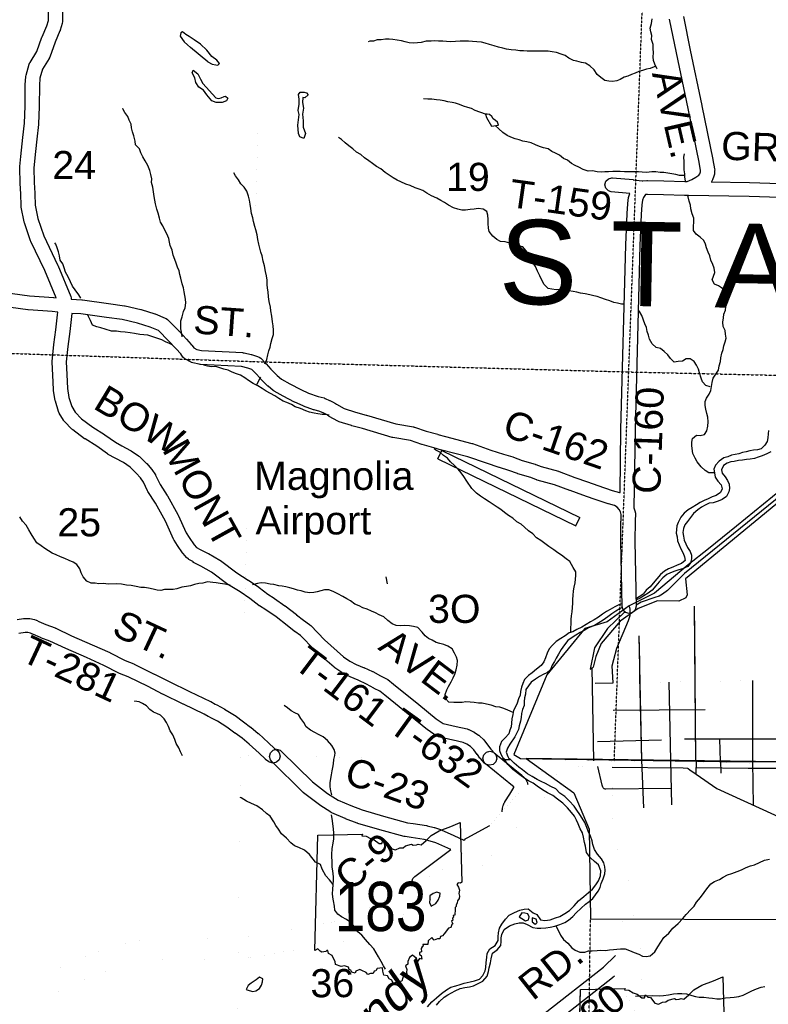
# Model space of a CAD drawing. Header units: feet. Extents: x 0 to 202804, y -79218 to 133300.
# Tile 14 of 27: x 88676 to 99323, y 7076 to 21081. Entities that reach past the tile are written whole.
import ezdxf
from ezdxf.enums import TextEntityAlignment as Align

# ---------------------------------------------------------------- set-up
doc = ezdxf.new("R2010")
doc.units = ezdxf.units.FT
doc.header["$MEASUREMENT"] = 0
for name, pattern in [('HIDDEN', [0.375, 0.25, -0.125]), ('HIDDEN2', [0.1875, 0.125, -0.0625]), ('PHANTOM', [2.5, 1.25, -0.25, 0.25, -0.25, 0.25, -0.25])]:
    doc.linetypes.add(name, pattern=pattern)
for name, color, linetype in [('61', 7, 'Continuous'), ('62', 7, 'Continuous'), ('AIRPORT', 7, 'Continuous'), ('COUNTY-LINE', 5, 'PHANTOM'), ('COUNTY-RD', 7, 'Continuous'), ('CR-TEXT', 7, 'Continuous'), ('HTEXT', 3, 'Continuous'), ('INCORPORATED', 3, 'Continuous'), ('INCORPORATION', 3, 'Continuous'), ('RT-MKR', 7, 'Continuous'), ('SECTION', 8, 'HIDDEN2'), ('SECTION-TEXT', 8, 'Continuous'), ('STATE-FEDERAL', 2, 'Continuous'), ('STREET-RURAL', 14, 'Continuous'), ('STREET-URBAN', 15, 'Continuous'), ('TOWNSHIP-LINE', 9, 'HIDDEN'), ('TR-TEXT', 6, 'Continuous'), ('TWP-RD', 6, 'Continuous'), ('WATER-TEXT', 1, 'Continuous'), ('WATERWAY', 14, 'Continuous')]:
    doc.layers.add(name, color=color, linetype=linetype)
doc.styles.add('Arial', font='arial.ttf')

# ---------------------------------------------------------------- blocks, each defined once
blk = doc.blocks.new('SR2  _')
at = {"layer": '61', "color": 0, "linetype": 'Continuous'}
blk.add_lwpolyline([(-773, 884), (-219, 893), (-228, 876), (-175, 872), (-120, 842), (-73, 823), (-15, 777), (19, 778), (33, 815), (60, 786), (91, 781), (145, 713), (190, 698), (243, 722), (283, 725), (312, 749), (388, 768), (409, 756), (449, 759), (470, 768), (505, 760), (567, 812), (630, 873), (728, 931), (874, 985), (990, 1034), (1006, 294), (1006, 294), (989, 283), (963, 288), (945, 267), (967, 233), (977, 196), (968, 156), (977, 122), (971, 94), (954, 67), (949, 40), (934, 12), (936, -3), (922, -16), (924, -62), (918, -88), (920, -110), (898, -115), (903, -134), (889, -148), (892, -172), (876, -188), (892, -219), (879, -229), (869, -266), (841, -274), (785, -343), (765, -369), (742, -376), (730, -403), (703, -403), (661, -421), (634, -389), (587, -428), (582, -472), (522, -471), (524, -494), (511, -500), (499, -523), (506, -563), (478, -573), (481, -596), (499, -610), (507, -655), (478, -646), (453, -683), (428, -674), (437, -643), (394, -605), (354, -635), (334, -684), (333, -717), (304, -737), (323, -783), (319, -815), (320, -845), (283, -844), (260, -926), (260, -926), (195, -942), (151, -951), (135, -914), (103, -895), (82, -857), (36, -852), (25, -800), (20, -759), (-43, -769), (-61, -795), (-83, -801), (-96, -827), (-126, -829), (-159, -841), (-180, -816), (-234, -791), (-258, -778), (-308, -798), (-319, -822), (-359, -812), (-369, -785), (-393, -777), (-398, -748), (-450, -733), (-490, -739), (-559, -716), (-564, -679), (-588, -633), (-600, -602), (-644, -577), (-653, -540), (-667, -541), (-680, -556), (-729, -563), (-749, -548), (-776, -522), (-813, -543), (-813, -543), (-773, 884)], close=True, dxfattribs=at)
at = {"layer": '61', "color": 0}
blk.add_point((88, 48), dxfattribs=at)
at = {"layer": '62', "color": 0, "linetype": 'Continuous'}
blk.add_line((-813, -543), (-773, 884), dxfattribs=at)
for points in [[(-773, 884), (-219, 893), (-228, 876), (-175, 872), (-120, 842), (-73, 823), (-15, 777), (19, 778), (33, 815), (60, 786), (91, 781), (145, 713), (190, 698), (243, 722), (283, 725), (312, 749), (388, 768), (409, 756), (449, 759), (470, 768), (505, 760), (567, 812), (630, 873), (728, 931), (874, 985), (990, 1034), (1006, 294)], [(1006, 294), (989, 283), (963, 288), (945, 267), (967, 233), (977, 196), (968, 156), (977, 122), (971, 94), (954, 67), (949, 40), (934, 12), (936, -3), (922, -16), (924, -62), (918, -88), (920, -110), (898, -115), (903, -134), (889, -148), (892, -172), (876, -188), (892, -219), (879, -229), (869, -266), (841, -274), (785, -343), (765, -369), (742, -376), (730, -403), (703, -403), (661, -421), (634, -389), (587, -428), (582, -472), (522, -471), (524, -494), (511, -500), (499, -523), (506, -563), (478, -573), (481, -596), (499, -610), (507, -655), (478, -646), (453, -683), (428, -674), (437, -643), (394, -605), (354, -635), (334, -684), (333, -717), (304, -737), (323, -783), (319, -815), (320, -845), (283, -844), (260, -926)], [(260, -926), (195, -942), (151, -951), (135, -914), (103, -895), (82, -857), (36, -852), (25, -800), (20, -759), (-43, -769), (-61, -795), (-83, -801), (-96, -827), (-126, -829), (-159, -841), (-180, -816), (-234, -791), (-258, -778), (-308, -798), (-319, -822), (-359, -812), (-369, -785), (-393, -777), (-398, -748), (-450, -733), (-490, -739), (-559, -716), (-564, -679), (-588, -633), (-600, -602), (-644, -577), (-653, -540), (-667, -541), (-680, -556), (-729, -563), (-749, -548), (-776, -522), (-813, -543)]]:
    blk.add_lwpolyline(points, dxfattribs=at)

msp = doc.modelspace()

# ---------------------------------------------------------------- linework, layer by layer
at = {"layer": 'AIRPORT', "linetype": 'Continuous'}
for p, q in [((94624, 14834), (94680, 14951)), ((94680, 14951), (96642, 14001)), ((94624, 14834), (96586, 13884)), ((96586, 13884), (96642, 14001)), ((93884, 13154), (93902, 13055))]:
    msp.add_line(p, q, dxfattribs=at)
at = {"layer": 'COUNTY-LINE', "const_width": 0.04, "flags": 128}
for points in [[(81256, 10685), (84217, 10644), (88211, 10614), (91817, 10612), (91817, 10612), (96563, 10542), (100161, 10490), (103226, 10473), (106485, 10429), (109548, 10413), (110697, 10405), (113037, 10393), (113037, 10393), (113142, 13755), (113142, 13755), (113210, 15931), (113446, 24160), (113692, 34091), (113770, 37023), (113770, 37023), (124395, 36690), (124451, 39212), (124451, 39212), (128703, 39218), (134010, 39198), (139719, 39172), (144933, 39160), (148816, 39181), (155366, 39206), (155366, 39206), (158658, 39232), (170543, 39245), (179584, 39344), (181100, 39362), (181100, 39362), (183377, 39388), (186475, 39412), (186475, 39412), (189805, 39452), (191951, 39444), (197236, 39548), (202510, 39649)], [(0, 3181), (6697, 4260), (11656, 5063), (19717, 6365), (19717, 6365), (26451, 7410), (26451, 7410), (30171, 7985), (38972, 9411), (38972, 9411), (41329, 9792), (45664, 10441), (48836, 10923), (49821, 11061), (50324, 11418), (51095, 12961), (51419, 13755), (51419, 13755), (51923, 14993), (52295, 15498), (52822, 15558), (53347, 15445), (53856, 15393), (54375, 15143), (54881, 15001), (55402, 14981), (56999, 14451), (57510, 14364), (58018, 14336), (58521, 14144), (59028, 13742), (59028, 13742), (59381, 13235), (59308, 12719), (58798, 12427), (58281, 12315), (57774, 12142), (56754, 11316), (56244, 11031), (55938, 10777), (59629, 10733), (59629, 10733), (63670, 10735), (65641, 10735), (65641, 10735), (66736, 10734), (76601, 10718), (79757, 10706), (84217, 10644), (88211, 10614), (91817, 10612), (91817, 10612), (96563, 10542), (100161, 10490), (103226, 10473), (106485, 10429), (109548, 10413), (110697, 10405), (113037, 10393), (113037, 10393), (113142, 13755), (113142, 13755), (113210, 15931), (113446, 24160), (113692, 34091), (113770, 37023), (113770, 37023), (124395, 36690), (124451, 39212), (124451, 39212), (128703, 39218), (134010, 39198), (139719, 39172), (144933, 39160), (148816, 39181), (155366, 39206), (155366, 39206), (158658, 39232), (165930, 39240)], [(106529, -79218), (106545, -78322), (106564, -75507), (106589, -72683), (106611, -70056), (106637, -68682), (106637, -68682), (106668, -61424), (106751, -55677), (106746, -52992), (106746, -52992), (106740, -50291), (106763, -46897), (106776, -45309), (106782, -44452), (106813, -42229), (106813, -42229), (106870, -38147), (107028, -28326), (107098, -23864), (107158, -20816), (107158, -20816), (103677, -20732), (98023, -20644), (93922, -20609), (91364, -20528), (91407, -18005), (91453, -15923), (91453, -15923), (91486, -14450), (91486, -14450), (91547, -11656), (91655, -6746), (91718, -1435), (91748, 816), (91744, 3522), (91762, 6018), (91817, 10612)]]:
    msp.add_lwpolyline(points, dxfattribs=at)
at = {"layer": 'COUNTY-LINE', "linetype": 'Continuous', "const_width": 0.04}
msp.add_lwpolyline([(91737, 0), (91748, 816), (91744, 3522), (91762, 6018), (91817, 10612)], dxfattribs=at)
at = {"layer": 'COUNTY-RD', "linetype": 'Continuous'}
for points in [[(98293, 18842), (98333, 18867), (98347, 18890), (98358, 18917), (98360, 18936), (98339, 19052), (98184, 19816), (98017, 20607), (98017, 20607), (98017, 20607), (97919, 21086)], [(98115, 21127), (98213, 20648), (98213, 20648), (98380, 19858), (98380, 19857), (98380, 19857), (98535, 19090), (98535, 19089), (98536, 19088), (98559, 18958), (98561, 18940), (98560, 18932), (98556, 18883), (98552, 18871), (98549, 18853), (98528, 18805), (98513, 18775)], [(98167, 18780), (98170, 18780), (98170, 18780), (98170, 18780), (98236, 18810), (98293, 18842)], [(92402, 15967), (92519, 15902), (92675, 15821), (92784, 15771), (92919, 15723), (93005, 15700), (93015, 15695), (93019, 15695), (93083, 15666), (93089, 15663), (93089, 15663), (93143, 15635), (93147, 15633), (93150, 15631), (93166, 15621), (93166, 15621), (93166, 15621), (93180, 15612), (93291, 15550), (93453, 15499), (93606, 15457), (93606, 15456), (93607, 15456), (94024, 15334), (94276, 15290), (94283, 15287), (94291, 15286), (94459, 15230), (94621, 15184), (94621, 15183), (94622, 15183), (94730, 15151), (95106, 15054), (95111, 15052), (95114, 15052), (95378, 14960), (95378, 14960), (95557, 14901), (95692, 14863), (95698, 14860), (95701, 14860), (95824, 14813), (96006, 14759), (96012, 14756), (96015, 14756), (96095, 14724), (96338, 14658), (96343, 14656), (96347, 14655), (96572, 14570), (96750, 14508), (96752, 14507), (96752, 14507), (96899, 14453), (97104, 14386), (97206, 14358), (97215, 14354), (97228, 15252), (97228, 15252), (97228, 15253), (97295, 17877), (97295, 17877), (97295, 17879), (97315, 18320), (97315, 18320), (97315, 18323), (97325, 18463), (97326, 18464), (97326, 18467), (97336, 18553), (97340, 18565), (97343, 18579), (97355, 18609)], [(97578, 18593), (97568, 18581), (97548, 18553), (97533, 18516), (97525, 18446), (97514, 18309), (97495, 17871), (97428, 15249), (97412, 14138), (97427, 14093), (97433, 14060), (97433, 14056), (97428, 13948), (97427, 13664), (97443, 12739)], [(87155, 17379), (88818, 17155), (89023, 17138), (89023, 17138), (89157, 17127), (89158, 17127), (89160, 17127), (89195, 17123)], [(89218, 16919), (89140, 16928), (89007, 16938), (89007, 16938), (89007, 16938), (88799, 16955), (88798, 16956), (88794, 16956), (87130, 17181)], [(89410, 17104), (89561, 17096), (89562, 17095), (89569, 17095), (89937, 17045), (89938, 17045), (89938, 17045), (90167, 17012), (90169, 17011), (90175, 17011), (90399, 16960), (90402, 16958), (90406, 16958), (90596, 16899), (90602, 16896), (90605, 16896), (90747, 16837), (90758, 16831), (90779, 16815), (90939, 16654), (90941, 16652), (90942, 16651), (91047, 16535), (91117, 16462), (91127, 16450), (91129, 16448), (91151, 16415), (91195, 16391), (91264, 16377), (91849, 16345), (91852, 16344), (91867, 16342), (91969, 16318), (91971, 16317), (91973, 16317), (92059, 16292), (92082, 16283), (92104, 16266), (92178, 16189), (92179, 16187), (92181, 16186), (92247, 16112), (92339, 16019), (92402, 15967)], [(91141, 16198), (91119, 16207), (91114, 16208), (91034, 16250), (91031, 16252), (90998, 16283), (90967, 16330), (90902, 16398), (90901, 16399), (90900, 16400), (90795, 16515), (90652, 16660), (90532, 16709), (90351, 16766), (90134, 16815), (89910, 16847), (89546, 16896), (89417, 16903)], [(97443, 12739), (97443, 12737), (97430, 12687), (97393, 12651), (97343, 12637), (97293, 12651), (97257, 12687), (97244, 12736), (97227, 13662), (97227, 13663), (97227, 13664), (97228, 13950), (97228, 13950), (97229, 13954), (97232, 14045), (97220, 14081), (97201, 14115), (97174, 14146), (97138, 14169), (97049, 14193), (97046, 14194), (97044, 14195), (96834, 14264), (96832, 14265), (96831, 14265), (96683, 14320), (96505, 14382), (96503, 14383), (96502, 14383), (96281, 14466), (96037, 14532), (96030, 14535), (96026, 14536), (95945, 14568), (95763, 14622), (95758, 14624), (95755, 14625), (95634, 14671), (95500, 14709), (95498, 14710), (95496, 14710), (95314, 14771), (95313, 14771), (95313, 14771), (95052, 14861), (94678, 14958), (94677, 14959), (94675, 14959), (94565, 14992), (94565, 14992), (94402, 15038), (94399, 15039), (94397, 15039), (94235, 15094), (93984, 15138), (93979, 15139), (93973, 15140), (93552, 15264), (93398, 15306), (93396, 15307), (93395, 15307), (93221, 15362), (93202, 15370), (93202, 15371), (93080, 15439), (93079, 15440), (93076, 15442), (93060, 15452), (93060, 15452), (93047, 15460), (93000, 15485), (92945, 15509), (92863, 15531), (92859, 15533), (92855, 15533), (92713, 15584), (92707, 15587), (92706, 15587), (92590, 15640), (92586, 15642), (92585, 15642), (92425, 15725), (92422, 15726), (92422, 15726), (92296, 15797), (92295, 15798), (92282, 15807), (92208, 15867), (92205, 15870), (92200, 15874), (92103, 15973), (92101, 15975), (92099, 15977), (92032, 16052), (91979, 16107), (91921, 16124), (91830, 16146), (91246, 16178), (91244, 16178), (91231, 16180), (91141, 16198)]]:
    msp.add_lwpolyline(points, dxfattribs=at)
at = {"layer": 'COUNTY-RD'}
for points in [[(92260, 10532), (92244, 10553), (92231, 10603), (92244, 10653), (92280, 10689), (92330, 10703), (92380, 10690), (92401, 10674), (92840, 10239), (93056, 10075), (93204, 9980), (93385, 9902), (93545, 9841), (93851, 9752), (94192, 9658), (94274, 9646), (94462, 9618), (94466, 9617), (94472, 9616), (94569, 9590), (94572, 9589), (94574, 9589), (94659, 9561), (94666, 9558), (94669, 9558), (94849, 9479), (94851, 9478), (94852, 9478), (94991, 9411), (95011, 9427), (95014, 9428), (95014, 9429), (95031, 9441), (95038, 9445), (95041, 9446), (95365, 9619)], [(94269, 8762), (94267, 8764), (94254, 8814), (94267, 8864), (94294, 8895), (94809, 9277), (94767, 9296), (94593, 9373), (94515, 9398), (94427, 9421), (94245, 9448), (94157, 9461), (94152, 9462), (94145, 9463), (93797, 9559), (93797, 9559), (93796, 9559), (93485, 9650), (93480, 9652), (93478, 9652), (93312, 9716), (93309, 9717), (93307, 9717), (93117, 9800), (93107, 9805), (93103, 9807), (92945, 9909), (92944, 9909), (92938, 9913), (92714, 10084), (92711, 10087), (92704, 10092), (92260, 10532)]]:
    msp.add_lwpolyline(points, dxfattribs=at)
at = {"layer": 'INCORPORATED', "linetype": 'Continuous'}
msp.add_lwpolyline([(95797, 10573), (98628, 10531), (102568, 10512), (102568, 10512), (102636, 13205), (100752, 13262), (100754, 13587), (99509, 13631), (99511, 14398), (98869, 13878), (98472, 13556), (98184, 13325), (97705, 12924), (97346, 12743), (97032, 12518), (96714, 12422), (96175, 11763), (95704, 10629), (95797, 10573)], close=True, dxfattribs=at)
at = {"layer": 'INCORPORATION'}
for points in [[(95797, 10573), (98628, 10531), (102568, 10512), (102568, 10512), (102636, 13205), (100752, 13262), (100754, 13587), (99509, 13631), (99511, 14398), (98869, 13878), (98472, 13556), (98184, 13325), (97705, 12924), (97346, 12743), (97032, 12518), (96714, 12422), (96175, 11763), (95704, 10629), (95797, 10573)], [(95881, 10570), (96557, 10084), (96776, 9568), (96794, 8294), (96794, 8294), (99463, 8281), (99505, 10524), (99505, 10524), (95881, 10570)]]:
    msp.add_lwpolyline(points, close=True, dxfattribs=at)
at = {"layer": 'SECTION'}
for points in [[(97132, 10533), (97536, 21392), (97633, 24109), (97760, 29451), (97864, 37518), (98006, 42814), (98101, 46520), (98101, 46520), (98090, 48228), (98261, 53481), (98368, 57988)], [(81238, 16523), (86597, 16400), (91973, 16220)], [(91973, 16219), (97324, 16071), (102711, 15950), (104611, 15875)], [(96611, -4673), (96794, 8294)]]:
    msp.add_lwpolyline(points, dxfattribs=at)
at = {"layer": 'STATE-FEDERAL', "linetype": 'Continuous', "const_width": 0.05}
for points in [[(97120, 10741), (97118, 11647), (98334, 11667)], [(98334, 11667), (99526, 11687)], [(97120, 10534), (97120, 10741)], [(97104, 10450), (97121, 10558)], [(94058, 8654), (94205, 8726), (94730, 9024), (95070, 9287), (95772, 10077), (96111, 10401), (96114, 10402)], [(96249, 10306), (96416, 10398), (96574, 10449), (96733, 10463), (97104, 10450)], [(97398, 8291), (97401, 8342), (97424, 8673), (97321, 8858), (97233, 9085), (97159, 9364), (97114, 9643), (97102, 10058), (97104, 10450)], [(94190, 8385), (94345, 8461), (94896, 8773), (95275, 9067), (95988, 9868), (96291, 10157), (96384, 10209)], [(97508, 6529), (97481, 6734), (97453, 6882), (97415, 6999), (97297, 7218), (97080, 7562), (97153, 7780), (97227, 8003), (97247, 8292)], [(97805, 6567), (97778, 6781), (97745, 6956), (97693, 7118), (97557, 7370), (97410, 7602), (97437, 7685), (97524, 7944), (97548, 8291)]]:
    msp.add_lwpolyline(points, dxfattribs=at)
at = {"layer": 'STATE-FEDERAL', "color": 2, "linetype": 'Continuous', "const_width": 0.05}
for points in [[(97104, 10450), (97121, 10558)], [(95902, 10201), (96114, 10403)], [(96249, 10306), (96416, 10398), (96574, 10449), (96627, 10454)], [(96627, 10454), (96733, 10463), (97104, 10450)], [(97398, 8291), (97401, 8342), (97424, 8673), (97321, 8858), (97233, 9085), (97159, 9364), (97114, 9643), (97102, 10058), (97104, 10450)], [(91809, 7716), (92030, 7753), (93207, 7956), (93433, 8015), (94345, 8461), (94896, 8773), (95275, 9067), (95988, 9868), (96362, 10225)], [(95365, 9619), (95540, 9816)], [(91760, 8011), (91979, 8048), (93143, 8250), (93329, 8298), (94205, 8726), (94269, 8762)], [(97150, 7772), (97153, 7780), (97227, 8003), (97247, 8292)], [(97745, 6956), (97693, 7118), (97557, 7370), (97410, 7602), (97437, 7685), (97524, 7944), (97548, 8291)], [(97415, 6999), (97297, 7218), (97134, 7477)]]:
    msp.add_lwpolyline(points, dxfattribs=at)
at = {"layer": 'STATE-FEDERAL', "color": 2, "linetype": 'Continuous'}
for points in [[(89025, 7502, 0.05, 0.05, 0), (89399, 7664, 0.05, 0.05, 0), (89735, 7806, 0.05, 0.05, 0), (89927, 7877, 0.05, 0.05, 0), (90112, 7927, 0.05, 0.05, 0), (90324, 7970, 0.05, 0.05, 0), (90583, 8008, 0.05, 0.05, 0), (91206, 8012, 0.05, 0.05, 0), (91522, 8002, 0.05, 0.05, 0), (91654, 8008, 0.05, 0.05, 0), (91765, 8014, 0.05, 0.05, 0)], [(89145, 7227, 0.05, 0.05, 0), (89517, 7388, 0.05, 0.05, 0), (89846, 7527, 0.05, 0.05, 0), (90019, 7591, 0.05, 0.05, 0), (90182, 7635, 0.05, 0.05, 0), (90375, 7674, 0.05, 0.05, 0), (90605, 7708, 0.05, 0.05, 0), (91202, 7712, 0.05, 0.05, 0), (91525, 7701, 0.05, 0.05, 0), (91669, 7709, 0.05, 0.05, 0), (91779, 7714, 0.05, 0.05, 0)]]:
    msp.add_lwpolyline(points, format="xyseb", dxfattribs=at)
at = {"layer": 'STREET-RURAL'}
msp.add_lwpolyline([(96982, 10147), (96975, 10155), (96970, 10166), (96964, 10178), (96961, 10191), (96899, 10457)], dxfattribs=at)
at = {"layer": 'STREET-URBAN'}
for points in [[(97118, 11647), (97103, 11892), (97126, 11980), (97170, 12141), (97333, 12536), (97354, 12593), (97358, 12605), (97359, 12697), (97353, 12718), (97343, 12737)], [(97118, 11647), (97103, 11892), (97126, 11980), (97170, 12141), (97333, 12536), (97354, 12593), (97358, 12605), (97359, 12697), (97353, 12718), (97343, 12737)], [(98277, 12328), (98274, 12738)], [(98294, 10536), (98274, 12738)], [(98294, 10536), (98277, 12328)], [(97494, 11942), (97486, 12318)], [(97524, 10548), (97486, 12318)], [(97498, 11728), (97494, 11942)], [(96860, 11646), (97118, 11647)], [(96860, 11646), (97118, 11647)], [(97524, 10548), (97498, 11728)], [(97938, 10542), (97915, 11660)], [(97938, 10542), (97915, 11660)], [(99101, 10529), (99103, 11680)], [(99101, 10529), (99103, 11680)], [(97118, 11260), (98423, 11268)], [(97118, 11260), (98423, 11268)], [(96893, 10816), (97806, 10840)], [(96893, 10816), (97806, 10840)], [(98132, 10852), (98309, 10853)], [(98132, 10852), (99960, 10853)], [(98309, 10853), (99960, 10853)], [(98644, 10531), (98633, 10853)], [(98644, 10531), (98633, 10853)], [(97553, 9873), (97524, 10549)], [(97951, 9911), (97938, 10542)], [(98299, 10348), (98301, 10546)], [(98655, 10364), (98649, 10543)], [(99113, 9905), (99101, 10529)], [(97104, 10450), (98113, 10440), (98173, 10434), (98181, 10431), (98208, 10412), (98299, 10348)], [(98300, 10442), (99039, 10436)], [(99039, 10436), (99426, 10433), (99438, 10431)], [(98299, 10348), (98592, 10144), (99575, 9693)], [(96982, 10147), (96989, 10144), (96998, 10142), (97014, 10140), (97948, 10152)]]:
    msp.add_lwpolyline(points, dxfattribs=at)
at = {"layer": 'TOWNSHIP-LINE', "const_width": 0.03}
msp.add_lwpolyline([(91817, 10612), (92567, 37592), (92567, 37592), (92992, 53589), (93289, 64195), (93445, 69902), (93445, 69902), (93804, 80538), (94259, 102189), (94259, 102189), (94431, 107636), (94660, 117211), (94890, 123288), (95062, 128621), (95128, 133300)], dxfattribs=at)
at = {"layer": 'TWP-RD', "linetype": 'Continuous'}
for points in [[(89285, 21250), (89284, 21054), (89284, 21054), (89284, 21054), (89284, 21054), (89284, 21053), (89280, 21027), (89254, 20933), (89250, 20924), (89249, 20920), (89180, 20761), (89104, 20548), (89096, 20532), (89094, 20528), (88999, 20378), (88962, 20249), (88956, 20147), (88955, 19851), (88955, 19851), (88954, 19847), (88945, 19597), (88945, 19596), (88945, 19589), (88920, 19381), (88901, 19206), (88893, 19115), (88893, 19114), (88893, 19112), (88877, 18975)], [(88995, 20838), (89063, 20994), (89084, 21068), (89085, 21228)], [(89195, 17123), (89034, 17512), (88835, 17925), (88834, 17927), (88830, 17936), (88743, 18193), (88742, 18199), (88740, 18205), (88697, 18414), (88695, 18433), (88695, 18433), (88695, 18434), (88695, 18434), (88695, 18434), (88693, 18603), (88684, 18753), (88684, 18755), (88684, 18756), (88677, 18976), (88677, 18979), (88678, 18991), (88694, 19134), (88702, 19225), (88702, 19225), (88702, 19226), (88721, 19403), (88721, 19403), (88721, 19404), (88746, 19608), (88755, 19853), (88756, 20150), (88756, 20150), (88756, 20150), (88756, 20150), (88756, 20150), (88756, 20155), (88762, 20271), (88764, 20275), (88766, 20294), (88811, 20448), (88820, 20470), (88823, 20474), (88919, 20626), (88993, 20832), (88995, 20836), (88995, 20838)], [(88877, 18975), (88884, 18764), (88893, 18613), (88893, 18607), (88893, 18607), (88893, 18607), (88893, 18606), (88893, 18606), (88895, 18445), (88935, 18252), (89018, 18006), (89216, 17596), (89216, 17595), (89218, 17591), (89402, 17145), (89406, 17126), (89410, 17115), (89410, 17104)], [(97355, 18609), (97089, 18633), (97048, 18646), (97011, 18683), (96998, 18733), (97011, 18783), (97048, 18819), (97098, 18833), (97107, 18832), (97401, 18806), (97402, 18805), (97406, 18805), (97528, 18788)], [(97528, 18788), (97533, 18789), (97538, 18790), (97539, 18790), (97594, 18795), (97602, 18795), (97605, 18795), (97837, 18788), (97837, 18788), (98136, 18781), (98136, 18781), (98137, 18781), (98167, 18780)], [(98511, 18775), (99054, 18767), (99054, 18767), (99056, 18767), (99780, 18742)], [(99776, 18542), (99050, 18567), (98188, 18579), (98188, 18579), (98185, 18579), (98130, 18581), (97832, 18588), (97832, 18588), (97832, 18588), (97605, 18595), (97578, 18593)], [(91150, 13368), (91150, 13369), (91149, 13369), (91080, 13405), (91076, 13407), (91050, 13429), (91000, 13487), (90994, 13495), (90993, 13497), (90921, 13603), (90921, 13603), (90871, 13677), (90868, 13683), (90863, 13693), (90750, 13950), (90607, 14206), (90501, 14368), (90498, 14372), (90494, 14379), (90436, 14501), (90394, 14564), (90335, 14632), (90247, 14716), (90152, 14781), (90035, 14843), (90033, 14844), (90033, 14844), (89935, 14898), (89934, 14899), (89926, 14904), (89773, 15013), (89606, 15117), (89606, 15117), (89599, 15121), (89430, 15246), (89426, 15250), (89416, 15258), (89313, 15366), (89301, 15382), (89300, 15383), (89238, 15483), (89237, 15486), (89227, 15508), (89184, 15656), (89183, 15662), (89182, 15666), (89156, 15804), (89155, 15818), (89155, 15819), (89147, 16025), (89138, 16211), (89138, 16215), (89139, 16225), (89162, 16456), (89162, 16457), (89162, 16459), (89191, 16670), (89214, 16881), (89214, 16881), (89214, 16882), (89218, 16919)], [(89417, 16903), (89412, 16860), (89389, 16648), (89389, 16647), (89389, 16645), (89360, 16434), (89338, 16213), (89347, 16034), (89347, 16033), (89347, 16032), (89354, 15833), (89377, 15707), (89416, 15577), (89465, 15497), (89555, 15402), (89715, 15285), (89881, 15182), (89881, 15181), (89886, 15178), (90038, 15070), (90130, 15019), (90251, 14955), (90254, 14953), (90260, 14949), (90366, 14877), (90369, 14874), (90379, 14867), (90476, 14774), (90480, 14770), (90483, 14767), (90549, 14690), (90555, 14682), (90556, 14681), (90606, 14606), (90610, 14601), (90613, 14594), (90672, 14471), (90776, 14312), (90779, 14307), (90779, 14306), (90927, 14043), (90927, 14043), (90931, 14035), (91042, 13782), (91088, 13714), (91088, 13714), (91156, 13613), (91189, 13574), (91241, 13546), (91357, 13488), (91360, 13486), (91360, 13486), (91522, 13395), (91523, 13395), (91534, 13387), (91764, 13211), (91927, 13111), (91927, 13111), (91931, 13108), (92075, 13010), (92076, 13009), (92080, 13006), (92206, 12908), (92294, 12852), (92294, 12852), (92298, 12850), (92447, 12745), (92448, 12744), (92451, 12743), (92612, 12620), (92613, 12619), (92615, 12617), (92712, 12538), (92800, 12478), (92803, 12474), (92815, 12464), (93010, 12262), (93191, 12099), (93191, 12099), (93191, 12099), (93282, 12017), (93370, 11959), (93464, 11907), (93575, 11861)], [(93569, 11869), (93572, 11867), (93572, 11867), (93695, 11811), (93701, 11808), (93701, 11808), (93807, 11749), (93895, 11706), (93901, 11703), (93914, 11694), (93994, 11630), (93994, 11630), (93994, 11630), (94353, 11339), (94353, 11339), (94353, 11339), (94600, 11138), (94697, 11072), (94883, 11029), (95040, 10995), (95061, 10987), (95065, 10986), (95131, 10952), (95135, 10950), (95141, 10946), (95203, 10904), (95205, 10902), (95215, 10895), (95279, 10837), (95288, 10825), (95293, 10821), (95346, 10746), (95379, 10703), (95433, 10643), (95446, 10626), (95460, 10576), (95447, 10526), (95410, 10489), (95360, 10476), (95310, 10489), (95286, 10508), (95228, 10571), (95224, 10577), (95222, 10579), (95186, 10627), (95184, 10629), (95184, 10629), (95136, 10696), (95086, 10742), (95034, 10777), (94985, 10802), (94840, 10834), (94839, 10834), (94838, 10834), (94634, 10882), (94607, 10892), (94601, 10896), (94485, 10974), (94484, 10976), (94477, 10980), (94227, 11184), (93869, 11474), (93869, 11474), (93797, 11531), (93717, 11570), (93713, 11573), (93713, 11573), (93608, 11631), (93491, 11685), (93376, 11732), (93367, 11737), (93366, 11737), (93264, 11793), (93263, 11794), (93258, 11797), (93159, 11861), (93158, 11863), (93147, 11870), (93051, 11956), (93051, 11956), (92867, 12120), (92865, 12123), (92862, 12125), (92671, 12322), (92587, 12378), (92586, 12380), (92580, 12384), (92481, 12465), (92322, 12585), (92175, 12686), (92085, 12743), (92084, 12744), (92077, 12749), (91949, 12847), (91810, 12942), (91644, 13043), (91643, 13043), (91635, 13049), (91406, 13223), (91252, 13308), (91138, 13365)], [(88640, 12551), (88732, 12563), (88740, 12563), (88741, 12563), (88797, 12565), (88800, 12565), (88821, 12563), (88887, 12549), (88909, 12540), (88913, 12539), (88948, 12521), (89047, 12477), (89180, 12430), (89187, 12426), (89189, 12426), (89415, 12317), (89706, 12190), (89706, 12190), (89706, 12190), (89958, 12079), (89964, 12076), (89964, 12076), (90175, 11965), (90298, 11917), (90304, 11914), (90305, 11914), (90591, 11774), (90593, 11773), (90593, 11773), (90800, 11667), (91090, 11526), (91388, 11385), (91394, 11381), (91394, 11381), (91395, 11381), (91395, 11381), (91395, 11381), (91457, 11346), (91458, 11345), (91458, 11345), (91478, 11334), (91582, 11280), (91587, 11278), (91589, 11276)], [(91589, 11276), (91733, 11188), (91733, 11187), (91741, 11182), (91858, 11094), (91959, 11020), (91960, 11019), (91964, 11016), (92068, 10929), (92069, 10928), (92071, 10927), (92215, 10796), (92215, 10795), (92216, 10795), (92301, 10715), (92341, 10684), (92366, 10655), (92379, 10605), (92366, 10555), (92329, 10518), (92279, 10505), (92229, 10518), (92218, 10526), (92174, 10560), (92172, 10563), (92167, 10566), (92080, 10648), (91938, 10777), (91839, 10860), (91739, 10933), (91739, 10933), (91738, 10934), (91624, 11020), (91488, 11104), (91385, 11157), (91382, 11159), (91382, 11159), (91381, 11159), (91381, 11159), (91381, 11159), (91359, 11172), (91358, 11172), (91358, 11172), (91299, 11205), (91004, 11345), (91004, 11346), (91003, 11346), (90712, 11487), (90710, 11488), (90709, 11488), (90503, 11595), (90221, 11732), (90097, 11781), (90088, 11786), (90087, 11786), (89874, 11897), (89625, 12007), (89625, 12007), (89334, 12135), (89331, 12136), (89331, 12136), (89107, 12243), (88976, 12290), (88971, 12292), (88970, 12293), (88864, 12339), (88858, 12342), (88857, 12342), (88831, 12356), (88791, 12365), (88752, 12364), (88662, 12352)]]:
    msp.add_lwpolyline(points, dxfattribs=at)
at = {"layer": 'TWP-RD'}
for points in [[(95300, 10498), (95277, 10525), (95263, 10575), (95276, 10625), (95313, 10662), (95363, 10676), (95413, 10662), (95426, 10653), (95816, 10336), (95817, 10334), (95820, 10332), (95848, 10306), (95859, 10293), (95863, 10290), (95874, 10274), (95878, 10267), (95883, 10256), (95892, 10237), (95893, 10234), (95896, 10226), (95900, 10212), (95901, 10203), (95902, 10201)], [(95540, 9816), (95540, 9819), (95539, 9825), (95540, 9829), (95540, 9844), (95541, 9847), (95544, 9868), (95554, 9904), (95557, 9911), (95557, 9914), (95568, 9941), (95574, 9953), (95577, 9957), (95645, 10065), (95645, 10065), (95645, 10065), (95692, 10138), (95706, 10162), (95706, 10163), (95704, 10167), (95687, 10183), (95300, 10498)], [(95280, 6275), (96978, 7605), (97150, 7772)], [(97134, 7477), (97114, 7458), (97108, 7454), (97106, 7451), (95403, 6118)]]:
    msp.add_lwpolyline(points, dxfattribs=at)
at = {"layer": 'WATERWAY'}
msp.add_line((95560, 10556), (95642, 10555), dxfattribs=at)
for points in [[(97741, 20381), (97738, 20385), (97709, 20449), (97689, 20501), (97686, 20551), (97688, 20609), (97685, 20673), (97685, 20729), (97664, 20797), (97667, 20855), (97651, 20909), (97642, 20962), (97664, 21028), (97671, 21092)], [(91351, 20479), (91416, 20449), (91468, 20440), (91496, 20436), (91516, 20458), (91479, 20504), (91410, 20558), (91339, 20645), (91250, 20731), (91159, 20794), (91088, 20842), (91038, 20871), (90993, 20909), (90968, 20895), (90960, 20847), (91015, 20765), (91064, 20721), (91104, 20687)], [(97722, 20421), (97644, 20388), (97590, 20375), (97534, 20359), (97480, 20342), (97428, 20318), (97378, 20303), (97324, 20277), (97274, 20262), (97218, 20228), (97168, 20213), (97108, 20201), (97056, 20204), (96999, 20216), (96941, 20259), (96890, 20301), (96845, 20367), (96784, 20425), (96724, 20460), (96664, 20474), (96601, 20489), (96551, 20501), (96484, 20532), (96434, 20570), (96375, 20591), (96309, 20615), (96249, 20624), (96190, 20632), (96132, 20635), (96082, 20635), (96012, 20634), (95893, 20635), (95841, 20637), (95791, 20638), (95733, 20646), (95668, 20653), (95600, 20663), (95548, 20676), (95485, 20690), (95423, 20707), (95360, 20729), (95296, 20746), (95246, 20760), (95177, 20765), (95117, 20771), (95059, 20776), (94995, 20774), (94941, 20775), (94876, 20771), (94810, 20764), (94746, 20770), (94694, 20773), (94631, 20777), (94579, 20778), (94527, 20776), (94457, 20773), (94385, 20758), (94333, 20752), (94281, 20747), (94216, 20753), (94158, 20768), (94104, 20778), (94045, 20790), (93983, 20797), (93929, 20803), (93879, 20804), (93818, 20792), (93758, 20793), (93708, 20777), (93658, 20774), (93634, 20766)], [(91351, 20479), (91104, 20687)], [(91464, 19969), (91505, 19961), (91543, 19967), (91583, 19990), (91605, 19994), (91635, 19964), (91617, 19926), (91557, 19905), (91469, 19902), (91407, 19928), (91338, 20010), (91291, 20077), (91226, 20123), (91183, 20187), (91167, 20253), (91128, 20323), (91143, 20361), (91212, 20311), (91247, 20235), (91280, 20174)], [(91464, 19969), (91280, 20174)], [(92649, 19732), (92638, 19790), (92653, 19879), (92649, 19949), (92642, 20019), (92666, 20051), (92720, 20052), (92756, 20042), (92777, 20014), (92731, 19970), (92703, 19973), (92697, 19903), (92712, 19823), (92699, 19735), (92708, 19641), (92709, 19550), (92742, 19460), (92717, 19390), (92662, 19414), (92640, 19463), (92632, 19582)], [(95300, 19736), (95155, 19788), (95103, 19818), (95048, 19834), (94988, 19853), (94929, 19875), (94875, 19892), (94825, 19902), (94766, 19913), (94712, 19925), (94656, 19936), (94606, 19942), (94539, 19948), (94481, 19951), (94419, 19954)], [(90987, 16572), (90982, 16611), (90967, 16683), (90967, 16735), (90968, 16799), (90986, 16854), (91007, 16928), (91031, 16980), (91038, 17053), (91035, 17105), (91027, 17157), (91016, 17211), (91004, 17267), (90985, 17323), (90968, 17403), (90952, 17457), (90943, 17511), (90922, 17563), (90900, 17617), (90885, 17671), (90860, 17733), (90846, 17801), (90815, 17867), (90808, 17917), (90798, 17969), (90771, 18033), (90739, 18087), (90714, 18151), (90681, 18203), (90663, 18257), (90648, 18327), (90627, 18385), (90606, 18463), (90596, 18513), (90589, 18567), (90577, 18633), (90570, 18699), (90553, 18765), (90557, 18819), (90542, 18881), (90525, 18937), (90501, 19005), (90462, 19071), (90427, 19131), (90400, 19189), (90378, 19245), (90325, 19303), (90319, 19355), (90298, 19431), (90281, 19487), (90266, 19543), (90260, 19595), (90235, 19653), (90213, 19705), (90170, 19761), (90143, 19813), (90133, 19808)], [(92632, 19582), (92649, 19732)], [(95488, 19581), (95474, 19623), (95441, 19647), (95409, 19672), (95391, 19706), (95356, 19734), (95326, 19736), (95300, 19736), (95317, 19690)], [(95317, 19690), (95384, 19568), (95488, 19581)], [(98137, 18864), (98062, 18865), (98006, 18877), (97952, 18886), (97895, 18898), (97839, 18908), (97783, 18909), (97723, 18915), (97668, 18916), (97590, 18909), (97530, 18913), (97476, 18918), (97279, 18917), (97215, 18922), (97163, 18920), (97110, 18921), (97050, 18917), (96998, 18918), (96948, 18912), (96888, 18919), (96821, 18929), (96759, 18928), (96689, 18948), (96630, 18981), (96574, 19009), (96523, 19036), (96467, 19084), (96408, 19106), (96354, 19153), (96295, 19181), (96243, 19208), (96190, 19242), (96124, 19259), (96069, 19279), (96011, 19303), (95950, 19330), (95888, 19344), (95830, 19353), (95779, 19371), (95723, 19384), (95659, 19410), (95608, 19435), (95546, 19475), (95493, 19527), (95438, 19575)], [(97267, 17033), (97236, 17033), (97177, 17051), (97125, 17058), (97067, 17084), (97008, 17101), (96942, 17125), (96891, 17144), (96841, 17152), (96783, 17167), (96718, 17183), (96654, 17192), (96602, 17204), (96549, 17214), (96487, 17225), (96427, 17245), (96364, 17244), (96306, 17239), (96244, 17249), (96190, 17258), (96135, 17316), (96100, 17376), (96072, 17438), (96041, 17506), (96012, 17568), (95981, 17624), (95945, 17684), (95918, 17739), (95879, 17793), (95833, 17851), (95766, 17864), (95702, 17898), (95645, 17904), (95583, 17923), (95515, 17928), (95464, 17954), (95404, 18004), (95353, 18067), (95342, 18117), (95338, 18180), (95341, 18240), (95336, 18300), (95318, 18354), (95267, 18384), (95197, 18393), (95141, 18384), (95085, 18382), (95017, 18373), (94966, 18373), (94908, 18384), (94846, 18406), (94777, 18441), (94720, 18481), (94664, 18509), (94610, 18540), (94531, 18574), (94466, 18613), (94408, 18649), (94357, 18668), (94303, 18688), (94228, 18723), (94166, 18743), (94099, 18774), (94045, 18796), (93988, 18832), (93930, 18869), (93875, 18905), (93811, 18958), (93752, 18994), (93695, 19036), (93643, 19075), (93580, 19117), (93580, 19117), (93530, 19162), (93467, 19198), (93416, 19244), (93356, 19287), (93303, 19329), (93253, 19377), (93210, 19404)], [(98145, 18791), (98137, 18840), (98136, 18890), (98126, 18946), (98125, 19008), (98127, 19063), (98122, 19127), (98129, 19173)], [(92165, 16184), (92190, 16247), (92205, 16315), (92219, 16373), (92238, 16423), (92248, 16474), (92265, 16544), (92287, 16604), (92284, 16663), (92281, 16727), (92273, 16783), (92264, 16863), (92249, 16939), (92245, 16991), (92226, 17071), (92217, 17139), (92208, 17209), (92202, 17260), (92197, 17316), (92195, 17374), (92186, 17436), (92173, 17500), (92159, 17578), (92140, 17644), (92123, 17724), (92104, 17776), (92092, 17830), (92077, 17886), (92062, 17954), (92054, 18022), (92035, 18090), (92022, 18140), (92002, 18212), (91991, 18262), (91973, 18322), (91964, 18393), (91953, 18455), (91945, 18515), (91930, 18571), (91905, 18641), (91870, 18701), (91820, 18748), (91789, 18804), (91746, 18860), (91724, 18902)], [(98560, 14634), (98476, 14635), (98423, 14669), (98368, 14723), (98310, 14790), (98281, 14842), (98252, 14912), (98235, 15020), (98234, 15074), (98244, 15125), (98300, 15169), (98356, 15166), (98414, 15180), (98448, 15233), (98463, 15297), (98470, 15363), (98464, 15425), (98451, 15481), (98433, 15541), (98426, 15593), (98427, 15648), (98445, 15698), (98483, 15754), (98504, 15807), (98516, 15863), (98527, 15921), (98541, 15982), (98578, 16038), (98614, 16095), (98625, 16159), (98643, 16221), (98650, 16273), (98663, 16338), (98683, 16388), (98691, 16440), (98708, 16498), (98722, 16549), (98715, 16607), (98710, 16659), (98680, 16715), (98677, 16777), (98687, 16839), (98692, 16891), (98712, 16948), (98719, 16998), (98709, 17050), (98702, 17100), (98699, 17156), (98703, 17206), (98672, 17258), (98614, 17294), (98559, 17317), (98527, 17381), (98544, 17432), (98564, 17486), (98555, 17546), (98532, 17600), (98508, 17660), (98493, 17724), (98467, 17776), (98446, 17834), (98429, 17886), (98405, 17942), (98354, 17988), (98297, 18031), (98257, 18083), (98258, 18145), (98266, 18201), (98263, 18257), (98242, 18319), (98220, 18391), (98217, 18444), (98198, 18498), (98182, 18562), (98179, 18576)], [(89546, 17122), (89517, 17168), (89467, 17237), (89428, 17291), (89401, 17353), (89364, 17425), (89330, 17489), (89307, 17551), (89288, 17607), (89254, 17661), (89241, 17721), (89226, 17779), (89210, 17835), (89191, 17889), (89177, 17907)], [(98494, 15857), (98433, 15880), (98389, 15932), (98366, 15984), (98345, 16056), (98331, 16112), (98302, 16166), (98271, 16220), (98213, 16255), (98157, 16255), (98101, 16226), (98040, 16218), (97984, 16211), (97934, 16261), (97895, 16315), (97840, 16362), (97788, 16402), (97729, 16420), (97671, 16469), (97634, 16537), (97617, 16593), (97601, 16647), (97590, 16703), (97566, 16755), (97524, 16871), (97490, 16929), (97479, 16949)], [(90847, 16454), (90807, 16475), (90750, 16501), (90700, 16526), (90625, 16552), (90569, 16571), (90498, 16595), (90442, 16596), (90386, 16604), (90308, 16619), (90249, 16627), (90175, 16638), (90111, 16643), (90052, 16649), (89980, 16650), (89890, 16678), (89831, 16699), (89773, 16711), (89714, 16738), (89684, 16802), (89655, 16860), (89644, 16884)], [(93080, 15456), (93030, 15466), (92976, 15467), (92918, 15473), (92866, 15484), (92797, 15498), (92747, 15517), (92668, 15549), (92596, 15576), (92541, 15606), (92477, 15635), (92422, 15655), (92364, 15695), (92307, 15730), (92241, 15762), (92182, 15797), (92124, 15833), (92063, 15872), (91999, 15906), (91932, 15947), (91877, 15985), (91815, 16023), (91744, 16048), (91690, 16070), (91639, 16095), (91581, 16111), (91523, 16128), (91523, 16128), (91468, 16146), (91404, 16145), (91348, 16153), (91291, 16165)], [(103659, 16145), (103372, 16082), (100053, 14607), (99672, 14385), (98145, 13130), (98168, 12898), (98148, 12857), (98050, 12812), (97747, 12816), (97473, 12705), (97214, 12526), (96948, 12209), (96868, 12022), (96833, 11873)], [(103654, 16191), (103384, 16155), (100079, 14685), (99725, 14492), (98133, 13202), (97888, 12961), (97820, 12911), (97771, 12880), (97709, 12864), (97517, 12794), (97446, 12751)], [(92046, 15881), (92098, 15983), (92105, 15998)], [(99327, 15238), (99321, 15188), (99318, 15134), (99306, 15082), (99275, 15027), (99223, 14975), (99169, 14964), (99113, 14956), (99061, 14947), (99007, 14933), (98956, 14926), (98904, 14906), (98852, 14897), (98800, 14885), (98746, 14864), (98690, 14850), (98623, 14801), (98571, 14746), (98549, 14688), (98560, 14634), (98560, 14634), (98569, 14574), (98605, 14516), (98654, 14464), (98669, 14408), (98643, 14358), (98583, 14315), (98525, 14293), (98467, 14268), (98409, 14240), (98355, 14215), (98300, 14182), (98240, 14142), (98182, 14111), (98126, 14061), (98079, 14004), (98041, 13931), (98022, 13881), (98016, 13831), (98013, 13777), (98027, 13723), (98034, 13669), (98054, 13611), (98077, 13555), (98112, 13495), (98132, 13439), (98141, 13389), (98089, 13344), (98029, 13322), (97965, 13295), (97905, 13270), (97845, 13238), (97790, 13189), (97740, 13129), (97684, 13068), (97643, 13013), (97587, 12965), (97541, 12910), (97488, 12870), (97436, 12838)], [(96514, 12368), (96519, 12550), (96525, 12602), (96534, 12657), (96536, 12721), (96541, 12783), (96543, 12837), (96546, 12889), (96554, 12956), (96561, 13010), (96575, 13072), (96580, 13122), (96586, 13175), (96585, 13227), (96548, 13287), (96501, 13372), (96447, 13414), (96382, 13464), (96329, 13497), (96271, 13541), (96204, 13590), (96147, 13632), (96089, 13672), (96026, 13713), (95974, 13767), (95911, 13812), (95858, 13862), (95808, 13904), (95749, 13939), (95690, 13993), (95628, 14031), (95573, 14070), (95519, 14114), (95466, 14149), (95411, 14187), (95353, 14225), (95288, 14266), (95232, 14302), (95171, 14347), (95108, 14413), (95035, 14517), (94992, 14583), (94953, 14634), (94911, 14686), (94860, 14742), (94805, 14791), (94759, 14845), (94706, 14883), (94653, 14931), (94597, 14960), (94570, 14977)], [(99358, 14936), (99304, 14905), (99234, 14877), (99178, 14856), (99126, 14840), (99066, 14831), (99012, 14824), (98954, 14818), (98901, 14811), (98839, 14799), (98789, 14790), (98739, 14774), (98685, 14739), (98658, 14679), (98666, 14629), (98711, 14577), (98744, 14525), (98744, 14525), (98768, 14473), (98769, 14413), (98763, 14363), (98728, 14301), (98666, 14254), (98612, 14233), (98540, 14211), (98482, 14202), (98426, 14176), (98374, 14149), (98320, 14108), (98261, 14056), (98173, 13945), (98136, 13894), (98118, 13842), (98109, 13788), (98115, 13736), (98126, 13680), (98151, 13626), (98173, 13572), (98210, 13518), (98232, 13464), (98233, 13410), (98215, 13355), (98180, 13301), (98104, 13268), (98050, 13254), (97996, 13235), (97934, 13215), (97882, 13188), (97822, 13141), (97769, 13085), (97723, 13026), (97669, 12968), (97616, 12923), (97552, 12884), (97500, 12852), (97441, 12825)], [(91674, 13032), (91666, 13037), (91595, 13054), (91529, 13062), (91471, 13073), (91421, 13077), (91348, 13084), (91282, 13064), (91226, 13061), (91164, 13045), (91104, 13028), (91048, 13020), (90982, 13011), (90910, 12986), (90860, 12978), (90785, 12977), (90735, 12975), (90683, 12964), (90631, 12968), (90631, 12968), (90575, 12979), (90510, 12997), (90452, 13006), (90398, 13006), (90331, 13021), (90263, 13033), (90197, 13036), (90124, 13050), (90058, 13055), (89934, 13054), (89867, 13063), (89801, 13057), (89749, 13068), (89691, 13068), (89632, 13095), (89579, 13155), (89551, 13213), (89532, 13269), (89489, 13331), (89437, 13364), (89380, 13390), (89320, 13415), (89255, 13443), (89193, 13469), (89140, 13494), (89084, 13526), (89033, 13559), (88981, 13597), (88922, 13641), (88877, 13706), (88839, 13770), (88806, 13824), (88769, 13890), (88716, 13950), (88676, 14009)], [(95696, 11228), (95621, 11259), (95561, 11284), (95506, 11304), (95448, 11309), (95382, 11331), (95313, 11344), (95255, 11358), (95201, 11359), (95142, 11367), (95082, 11372), (95022, 11376), (94970, 11371), (94906, 11371), (94849, 11368), (94781, 11372), (94728, 11429), (94726, 11484), (94749, 11548), (94777, 11598), (94812, 11665), (94842, 11721), (94867, 11774), (94883, 11832), (94898, 11900), (94902, 11964), (94887, 12016), (94858, 12072), (94826, 12130), (94765, 12170), (94707, 12193), (94652, 12209), (94598, 12222), (94544, 12256), (94491, 12278), (94441, 12317), (94398, 12371), (94337, 12437), (94277, 12448), (94220, 12460), (94154, 12465), (94092, 12457), (94030, 12464), (93973, 12488), (93913, 12533), (93856, 12585), (93789, 12618), (93735, 12646), (93680, 12670), (93620, 12695), (93558, 12717), (93503, 12742), (93445, 12766), (93382, 12813), (93327, 12843), (93271, 12875), (93202, 12914), (93136, 12948), (93073, 12971), (93009, 12971), (92959, 12958), (92909, 12944), (92859, 12935), (92805, 12929), (92734, 12940), (92678, 12956), (92628, 12967), (92571, 12987), (92517, 13000), (92461, 13012), (92411, 13022), (92360, 13027), (92292, 13047), (92238, 13054), (92171, 13068), (92109, 13069), (92059, 13063), (92007, 13048), (91989, 13044)], [(97243, 12772), (97208, 12761), (97140, 12730), (97076, 12692), (97024, 12661), (96966, 12626), (96907, 12582), (96845, 12545), (96793, 12517), (96731, 12476), (96671, 12439), (96601, 12405), (96543, 12376), (96489, 12361), (96436, 12317), (96372, 12280), (96308, 12236), (96256, 12185), (96207, 12130), (96179, 12072), (96154, 12002), (96132, 11949), (96095, 11893), (96027, 11842), (95967, 11791), (95913, 11751), (95858, 11696), (95832, 11640), (95815, 11585), (95799, 11525), (95794, 11475), (95772, 11419), (95751, 11358), (95729, 11308), (95699, 11257), (95692, 11199), (95677, 11137), (95671, 11077), (95664, 11024), (95646, 10974), (95633, 10922), (95579, 10867), (95529, 10815), (95502, 10740), (95500, 10688), (95521, 10636), (95560, 10556), (95548, 10580)], [(97246, 12722), (97218, 12707), (97155, 12666), (97097, 12628), (97039, 12585), (96975, 12542), (96913, 12502), (96850, 12463), (96768, 12430), (96704, 12391), (96648, 12365), (96588, 12326), (96534, 12294), (96470, 12249), (96423, 12188), (96379, 12124), (96338, 12055), (96306, 12001), (96281, 11950), (96247, 11898), (96226, 11838), (96174, 11791), (96122, 11765), (96068, 11738), (96014, 11701), (95952, 11659), (95877, 11554), (95872, 11488), (95856, 11433), (95849, 11381), (95849, 11325), (95828, 11267), (95814, 11214), (95807, 11156), (95799, 11102), (95782, 11038), (95768, 10987), (95749, 10937), (95717, 10881), (95646, 10776), (95616, 10717), (95593, 10661), (95618, 10599), (95642, 10555)], [(97292, 12657), (97275, 12647), (97037, 12422), (96851, 12146), (96789, 11845)], [(96789, 11845), (96833, 11873)], [(96840, 10538), (96820, 11864)], [(90992, 10612), (90961, 10668), (90940, 10724), (90901, 10788), (90881, 10842), (90852, 10908), (90815, 10964), (90791, 11026), (90764, 11084), (90733, 11138), (90681, 11187), (90628, 11213), (90578, 11232), (90527, 11270), (90481, 11322), (90424, 11353), (90374, 11377), (90311, 11387), (90307, 11384)], [(93153, 10592), (93165, 10649), (93150, 10702), (93115, 10759), (93056, 10827), (92990, 10879), (92925, 10912), (92875, 10942), (92812, 10975), (92749, 11023), (92719, 11083), (92676, 11139), (92641, 11196), (92589, 11222), (92539, 11250), (92484, 11291), (92439, 11325)], [(93116, 10055), (93101, 10112), (93094, 10170), (93094, 10230), (93112, 10338), (93121, 10395), (93128, 10445), (93137, 10495), (93146, 10556), (93153, 10598)], [(94474, 7040), (94539, 7109), (94606, 7167), (94675, 7230), (94744, 7284), (94806, 7319), (94877, 7341), (94943, 7358), (94997, 7375), (95081, 7395), (95144, 7408), (95214, 7433), (95265, 7487), (95296, 7551), (95307, 7602), (95311, 7672), (95318, 7742), (95327, 7797), (95364, 7867), (95439, 7913), (95480, 7982), (95481, 8036), (95486, 8094), (95500, 8157), (95533, 8216), (95584, 8287), (95637, 8342), (95712, 8384), (95790, 8413), (95852, 8428), (95908, 8432), (95979, 8379), (96029, 8352), (96081, 8278), (96147, 8268), (96221, 8279), (96297, 8305), (96297, 8305), (96360, 8324), (96428, 8369), (96497, 8409), (96560, 8476), (96622, 8548), (96699, 8611), (96768, 8667), (96824, 8716), (96870, 8777), (96909, 8834), (96938, 8903), (96943, 8975), (96907, 9061), (96850, 9106), (96795, 9159), (96739, 9234), (96724, 9324), (96711, 9376), (96695, 9454), (96680, 9513), (96649, 9571), (96619, 9641), (96596, 9694), (96567, 9750), (96526, 9805), (96469, 9872), (96401, 9937), (96326, 9994), (96259, 10045), (96184, 10085), (96111, 10126), (96038, 10179), (95979, 10220), (95914, 10255), (95860, 10290), (95790, 10342), (95689, 10417), (95621, 10489), (95566, 10567), (95560, 10574)], [(94604, 7063), (94645, 7118), (94714, 7179), (94766, 7212), (94869, 7266), (94942, 7300), (95006, 7315), (95074, 7324), (95128, 7340), (95189, 7367), (95265, 7406), (95325, 7478), (95344, 7542), (95355, 7595), (95370, 7665), (95381, 7721), (95399, 7802), (95466, 7853), (95517, 7911), (95522, 7969), (95523, 8021), (95532, 8071), (95567, 8140), (95640, 8192), (95717, 8221), (95781, 8235), (95835, 8234), (95892, 8211), (95975, 8170), (96035, 8161), (96089, 8160), (96159, 8166), (96219, 8173), (96285, 8186), (96357, 8210), (96428, 8239), (96480, 8272), (96545, 8324), (96590, 8375), (96663, 8442), (96663, 8442), (96722, 8501), (96775, 8539), (96826, 8582), (96865, 8635), (96904, 8686), (96933, 8736), (96948, 8793), (96973, 8859), (96998, 8930), (97001, 8982), (97000, 9032), (96982, 9090), (96951, 9146), (96896, 9211), (96853, 9280), (96827, 9350), (96816, 9402), (96795, 9469), (96763, 9541), (96740, 9593), (96715, 9660), (96678, 9726), (96643, 9777), (96599, 9837), (96562, 9896), (96489, 9971), (96429, 10030), (96360, 10079), (96299, 10140), (96232, 10176), (96155, 10215), (96095, 10246), (96038, 10273), (95965, 10314), (95896, 10356), (95829, 10411), (95776, 10448), (95709, 10505), (95650, 10564), (95642, 10573)], [(95642, 10555), (95560, 10556)], [(93133, 8782), (93081, 8846), (93030, 8905), (92976, 8996), (92953, 9066), (92884, 9099), (92798, 9209), (92725, 9268), (92648, 9305), (92585, 9328), (92534, 9371), (92469, 9440), (92402, 9500), (92358, 9566), (92317, 9621), (92290, 9673), (92238, 9752), (92186, 9789), (92129, 9842), (92051, 9897), (91975, 9931), (91904, 9964), (91825, 10011), (91810, 10016)], [(93881, 7578), (93850, 7624), (93817, 7687), (93778, 7752), (93744, 7810), (93711, 7863), (93658, 7925), (93595, 7998), (93543, 8059), (93486, 8106), (93433, 8181), (93390, 8236), (93323, 8283), (93254, 8322), (93203, 8357), (93158, 8414), (93153, 8474), (93139, 8550), (93132, 8602), (93127, 8654), (93128, 8710), (93133, 8779), (93140, 8835), (93139, 8889), (93129, 8975), (93122, 9025), (93119, 9079), (93116, 9209), (93121, 9290), (93133, 9366), (93142, 9431), (93145, 9509), (93139, 9573), (93118, 9717), (93112, 9771)], [(96302, 8192), (96345, 8112), (96370, 8058), (96411, 7996), (96470, 7945), (96527, 7878), (96577, 7848), (96644, 7817), (96714, 7820), (96768, 7835), (96818, 7836), (96888, 7841), (96940, 7848), (97010, 7841), (97066, 7849), (97120, 7858), (97170, 7861), (97220, 7866), (97286, 7867), (97350, 7841), (97417, 7812), (97481, 7787), (97536, 7762), (97588, 7757), (97642, 7765), (97711, 7824), (97750, 7895), (97795, 7962), (97839, 8025), (97908, 8090), (97965, 8161), (98040, 8226), (98109, 8295), (98154, 8354), (98221, 8423), (98267, 8474), (98304, 8529), (98361, 8594), (98410, 8665), (98448, 8717), (98505, 8790), (98560, 8821), (98628, 8850), (98682, 8885), (98741, 8920), (98803, 8939), (98879, 8964), (98940, 8987), (99006, 9022), (99072, 9047), (99126, 9060), (99199, 9095), (99267, 9124), (99341, 9139)], [(94635, 8664), (94609, 8673), (94555, 8652), (94509, 8619), (94508, 8573), (94503, 8525), (94528, 8472)], [(94528, 8472), (94593, 8510), (94628, 8559), (94650, 8613), (94657, 8657), (94635, 8664)], [(95917, 8298), (95922, 8322), (95905, 8361), (95861, 8372), (95819, 8376), (95780, 8319)], [(95780, 8319), (95820, 8297), (95871, 8264), (95913, 8279), (95917, 8298)], [(95967, 8305), (95965, 8248), (96006, 8215), (96020, 8225)], [(96020, 8225), (96038, 8238), (96021, 8285), (95967, 8305)], [(92117, 7447), (92086, 7461), (92038, 7424), (91998, 7398), (91967, 7379), (91927, 7345), (91897, 7288)], [(91897, 7288), (91940, 7271), (91992, 7259), (92036, 7268), (92087, 7300), (92117, 7349), (92129, 7397), (92134, 7439), (92117, 7447)], [(97435, 7191), (97490, 7198), (97558, 7201), (97624, 7198), (97678, 7200), (97778, 7198), (97832, 7203), (97906, 7212), (97976, 7223), (98030, 7229), (98092, 7230), (98160, 7227), (98237, 7200), (98287, 7187), (98339, 7176), (98405, 7179), (98478, 7168), (98528, 7162), (98592, 7153), (98644, 7156), (98712, 7167), (98780, 7172), (98838, 7179), (98904, 7188), (98966, 7207), (99033, 7238), (99091, 7267), (99153, 7294), (99223, 7319), (99276, 7329)]]:
    msp.add_lwpolyline(points, dxfattribs=at)

# ---------------------------------------------------------------- block references
at = {"layer": 'RT-MKR', "xscale": 1.150001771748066, "yscale": 1.150001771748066, "rotation": 0.2626441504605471}
for p in [(93808, 8468), (97545, 6274)]:
    msp.add_blockref('SR2  _', p, dxfattribs=at)

# ---------------------------------------------------------------- texts
at = {"layer": 'AIRPORT', "style": 'Arial'}
for s, p in [('Magnolia', (92010, 14273)), ('Airport', (92029, 13639))]:
    msp.add_text(s, height=400, dxfattribs=at).set_placement(p, align=Align.BOTTOM_LEFT)
at = {"layer": 'CR-TEXT', "style": 'Arial'}
for s, rotation, p in [('AVE.', 283, (97549, 20293)), ('ST.', 356, (91129, 16500)), ('C-160', 88, (97906, 14326)), ('C-162', 341, (95482, 15056)), ('C-23', 340.2626, (93229, 10118)), ('C-9', 39.2626, (93442, 8572))]:
    msp.add_text(s, height=400, rotation=rotation, dxfattribs=at).set_placement(p, align=Align.BOTTOM_LEFT)
at = {"layer": 'HTEXT', "style": 'Arial'}
msp.add_text('S T A R K', height=1200, rotation=359, dxfattribs=at).set_placement((95477, 16682), align=Align.BOTTOM_LEFT)
at = {"layer": 'RT-MKR', "style": 'Arial', "width": 0.8}
msp.add_text('183', height=700, rotation=0.2626, dxfattribs=at).set_placement((93808, 8468), align=Align.MIDDLE_CENTER)
at = {"layer": 'SECTION-TEXT', "style": 'Arial'}
for s, p in [('24', (89451, 19013)), ('19', (95051, 18845)), ('25', (89523, 13932)), ('3O', (94857, 12701))]:
    msp.add_text(s, height=400, dxfattribs=at).set_placement(p, align=Align.MIDDLE_CENTER)
msp.add_text('36', height=400, rotation=0.2626, dxfattribs=at).set_placement((93122, 7377), align=Align.MIDDLE_CENTER)
at = {"layer": 'TR-TEXT', "style": 'Arial'}
for s, rotation, p in [('GROVEDELL', 358, (98643, 18971)), ('T-159', 352, (95605, 18301)), ('BOW', 329, (89642, 15459)), ('MONT', 299, (90590, 14908)), ('ST.', 335, (89917, 12230)), ('T-281', 335, (88617, 11866)), ('AVE.', 323, (93686, 12037)), ('T-161', 323, (92474, 11784)), ('T-632', 324.2626, (93823, 10884)), ('RD.', 38.2626, (96048, 7022)), ('T-180', 38.2626, (96259, 6088))]:
    msp.add_text(s, height=400, rotation=rotation, dxfattribs=at).set_placement(p, align=Align.BOTTOM_LEFT)
at = {"layer": 'WATER-TEXT', "style": 'Arial', "oblique": 10}
msp.add_text('Sandy', height=500, rotation=45.2626, dxfattribs=at).set_placement((92977, 6201), align=Align.MIDDLE_LEFT)

doc.saveas('drawing.dxf')
